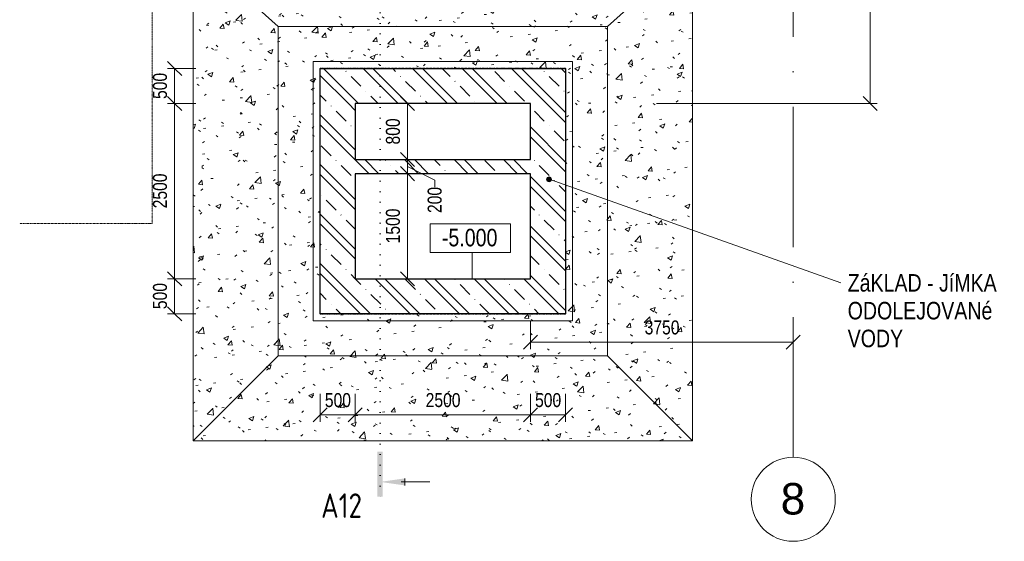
# Model space of a CAD drawing. Header units: millimetres. Extents: x 75701 to 402820, y 135 to 33652.
# Tile 33 of 52: x 335670 to 349721, y 10052 to 17498. Entities that reach past the tile are written whole.
import ezdxf

# ---------------------------------------------------------------- set-up
doc = ezdxf.new("R2010")
doc.units = ezdxf.units.MM
for name, pattern in [('A_CARA_15', [7.6, 5, -1.3, 0, -1.3]), ('B_CARA_12', [2.6, 1, -0.8, 0, -0.8]), ('Tečkovaná 1_5mm', [150, 0, -150]), ('Čerchovaná 20mm', [3000, 2000, -500, 0, -500])]:
    doc.linetypes.add(name, pattern=pattern)
for name, color, linetype, lineweight in [('CA_KOTY', 3, 'Continuous', 9), ('CA_KOTY-100', 3, 'Continuous', 9), ('CA_OSY', 5, 'A_CARA_15', 9), ('CA_PODLAHA25', 7, 'Continuous', 13), ('CA_POHHRA25', 7, 'Continuous', 13), ('CA_REZY', 1, 'Continuous', 25), ('CA_REZYZNACKY', 1, 'Continuous', 9), ('CA_SRAFY', 9, 'Continuous', 25), ('CA_TEXT25', 7, 'Continuous', 9), ('CA_TEXT35', 62, 'Continuous', 9), ('CA_ZAKLADY25', 7, 'Continuous', 13), ('Terénní útvar', 7, 'Continuous', 13)]:
    doc.layers.add(name, color=color, linetype=linetype, lineweight=lineweight)
doc.styles.add('Arial_1', font='arial.ttf', dxfattribs={"height": 450})
doc.styles.add('Arial_2', font='arial.ttf', dxfattribs={"width": 0.8, "height": 200})
doc.styles.add('Arial_3', font='arial.ttf', dxfattribs={"width": 0.8, "height": 250})
doc.styles.add('ISOCPEUR_B', font='txt', dxfattribs={"width": 0.8, "height": 350})
doc.dimstyles.new('HP_Přímá_-_2_mm_Ariel_1-100', dxfattribs={"dimscale": 304.8, "dimtxt": 204.05188, "dimasz": 0.656168, "dimexe": 0.328084, "dimexo": 0.0625, "dimgap": 0.164042, "dimtad": 1, "dimdec": 0, "dimzin": 0, "dimdsep": 46, "dimtxsty": 'Arial_2', "dimblk1": 'OBLIQUE', "dimblk2": 'OBLIQUE', "dimsah": 1, "dimcen": 0.09, "dimazin": 0, "dimtfac": 1, "dimtdec": 4, "dimtix": 1, "dimtmove": 0, "dimatfit": 3, "dimfxl": 0.984252, "dimfxlon": 1, "dimtvp": 1, "dimtolj": 1, "dimtzin": 0, "dimarcsym": 2})
doc.dimstyles.new('HP_Přímá_-_2_mm_Ariel_1-100_1', dxfattribs={"dimscale": 304.8, "dimtxt": 204.05188, "dimasz": 0.656168, "dimexe": 0.328084, "dimexo": 0.0625, "dimgap": 0.164042, "dimtad": 1, "dimdec": 0, "dimzin": 0, "dimdsep": 46, "dimtxsty": 'Arial_2', "dimblk1": 'OBLIQUE', "dimblk2": 'OBLIQUE', "dimsah": 1, "dimcen": 0.09, "dimazin": 0, "dimtfac": 1, "dimtdec": 4, "dimtix": 1, "dimtmove": 1, "dimatfit": 3, "dimfxl": 0.984252, "dimfxlon": 1, "dimtvp": 1, "dimtolj": 1, "dimtzin": 0, "dimarcsym": 2})
pattern_1 = [(135, (244938.9, 0), (-353.5534, -353.5534), []), (135, (245080.3, 0), (-353.5534, -353.5534), []), (135, (245363.14, 0), (-494.9747, -212.132), [200, -100, 3.353, -96.647])]

# ---------------------------------------------------------------- blocks, each defined once
blk = doc.blocks.new('Osnova - Bublina osnovy 12mm-4850-PŮDORYS ZÁKLADŮ PECE V ÚROVNI -3_400')
at = {"layer": 'CA_TEXT35'}
blk.add_circle((0, 0), 6, dxfattribs=at)
blk = doc.blocks.new('Řez - Номер узла_ сзади-2820151-PŮDORYS ZÁKLADŮ PECE V ÚROVNI -3_400')
at = {"layer": 'CA_REZYZNACKY'}
for points in [[(7.33, 0.4), (7.33, -0.39), (0.87, -0.39), (0.87, 0.4)], [(3.5, -3.53), (2.5, -3.53), (3, 0)]]:
    blk.add_hatch(color=256, dxfattribs=at).paths.add_polyline_path(points)
for p, q in [((2.5, -3.53), (3.5, -3.53)), ((3, -3), (3, -7.1))]:
    blk.add_line(p, q, dxfattribs=at)
blk = doc.blocks.new('DIMBLOCK147-PŮDORYS ZÁKLADŮ PECE V ÚROVNI -3_400')
at = {"layer": 'CA_KOTY-100'}
for p, q in [((342959, 12895), (342959, 13195)), ((346709, 12895), (346709, 13195)), ((342959, 12895), (343059, 12995)), ((346709, 12895), (346809, 12995)), ((342959, 12895), (342859, 12795)), ((342959, 12895), (346709, 12895)), ((342959, 12895), (342959, 12795)), ((346709, 12895), (346609, 12795)), ((346709, 12895), (346709, 12795))]:
    blk.add_line(p, q, dxfattribs=at)
at = {"layer": 'CA_KOTY-100', "color": 0, "insert": (344589, 13205), "char_height": 200, "width": 587.67, "attachment_point": 1, "line_spacing_factor": 0.941778, "style": 'Arial_2'}
blk.add_mtext('3750', dxfattribs=at)
blk = doc.blocks.new('_Oblique')
at = {"color": 0, "linetype": 'ByBlock', "lineweight": -2}
blk.add_line((-0.5, -0.5), (0.5, 0.5), dxfattribs=at)
blk = doc.blocks.new('DIMBLOCK148-PŮDORYS ZÁKLADŮ PECE V ÚROVNI -3_400')
at = {"layer": 'CA_KOTY-100'}
for p, q in [((340459, 11859), (340459, 12159)), ((342959, 11859), (342959, 12159)), ((340459, 11859), (340559, 11959)), ((342959, 11859), (343059, 11959)), ((340459, 11859), (340359, 11759)), ((340459, 11859), (342959, 11859)), ((340459, 11859), (340459, 11759)), ((342959, 11859), (342859, 11759)), ((342959, 11859), (342959, 11759))]:
    blk.add_line(p, q, dxfattribs=at)
at = {"layer": 'CA_KOTY-100', "color": 0, "insert": (341464, 12168), "char_height": 200, "width": 587.67, "attachment_point": 1, "line_spacing_factor": 0.941778, "style": 'Arial_2'}
blk.add_mtext('2500', dxfattribs=at)
blk = doc.blocks.new('DIMBLOCK149-PŮDORYS ZÁKLADŮ PECE V ÚROVNI -3_400')
at = {"layer": 'CA_KOTY-100'}
for p, q in [((337882, 16300), (337782, 16400)), ((337882, 16300), (337782, 16300)), ((337882, 16300), (337882, 13800)), ((337882, 16300), (337982, 16200)), ((337882, 16300), (338182, 16300)), ((337882, 13800), (337782, 13900)), ((337882, 13800), (337782, 13800)), ((337882, 13800), (337982, 13700)), ((337882, 13800), (338182, 13800))]:
    blk.add_line(p, q, dxfattribs=at)
at = {"layer": 'CA_KOTY-100', "color": 0, "insert": (337572, 14805), "char_height": 200, "width": 587.67, "attachment_point": 1, "rotation": 90, "line_spacing_factor": 0.941778, "style": 'Arial_2'}
blk.add_mtext('2500', dxfattribs=at)
blk = doc.blocks.new('DIMBLOCK150-PŮDORYS ZÁKLADŮ PECE V ÚROVNI -3_400')
at = {"layer": 'CA_KOTY-100'}
for p, q in [((337882, 16800), (337782, 16900)), ((337882, 16800), (337782, 16800)), ((337882, 16300), (337882, 16800)), ((337882, 16800), (337982, 16700)), ((337882, 16800), (338182, 16800)), ((337882, 16300), (337782, 16400)), ((337882, 16300), (337782, 16300)), ((337882, 16300), (337982, 16200)), ((337882, 16300), (338182, 16300))]:
    blk.add_line(p, q, dxfattribs=at)
at = {"layer": 'CA_KOTY-100', "color": 0, "insert": (337572, 16366), "char_height": 200, "width": 440.75, "attachment_point": 1, "rotation": 90, "line_spacing_factor": 0.941778, "style": 'Arial_2'}
blk.add_mtext('500', dxfattribs=at)
blk = doc.blocks.new('DIMBLOCK151-PŮDORYS ZÁKLADŮ PECE V ÚROVNI -3_400')
at = {"layer": 'CA_KOTY-100'}
for p, q in [((337882, 13800), (337782, 13900)), ((337882, 13800), (337782, 13800)), ((337882, 13800), (337882, 13300)), ((337882, 13800), (337982, 13700)), ((337882, 13800), (338182, 13800)), ((337882, 13300), (337782, 13400)), ((337882, 13300), (337782, 13300)), ((337882, 13300), (337982, 13200)), ((337882, 13300), (338182, 13300))]:
    blk.add_line(p, q, dxfattribs=at)
at = {"layer": 'CA_KOTY-100', "color": 0, "insert": (337572, 13366), "char_height": 200, "width": 440.75, "attachment_point": 1, "rotation": 90, "line_spacing_factor": 0.941778, "style": 'Arial_2'}
blk.add_mtext('500', dxfattribs=at)
blk = doc.blocks.new('DIMBLOCK165-PŮDORYS ZÁKLADŮ PECE V ÚROVNI -3_400')
at = {"layer": 'CA_KOTY-100'}
for p, q in [((339959, 11859), (339959, 12159)), ((340459, 11859), (340459, 12159)), ((339959, 11859), (340059, 11959)), ((340459, 11859), (340559, 11959)), ((339959, 11859), (339859, 11759)), ((339959, 11859), (340459, 11859)), ((339959, 11859), (339959, 11759)), ((340459, 11859), (340359, 11759)), ((340459, 11859), (340459, 11759))]:
    blk.add_line(p, q, dxfattribs=at)
at = {"layer": 'CA_KOTY-100', "color": 0, "insert": (340025, 12168), "char_height": 200, "width": 440.75, "attachment_point": 1, "line_spacing_factor": 0.941778, "style": 'Arial_2'}
blk.add_mtext('500', dxfattribs=at)
blk = doc.blocks.new('DIMBLOCK166-PŮDORYS ZÁKLADŮ PECE V ÚROVNI -3_400')
at = {"layer": 'CA_KOTY-100'}
for p, q in [((342959, 11859), (342959, 12159)), ((343459, 11859), (343459, 12159)), ((342959, 11859), (343059, 11959)), ((343459, 11859), (343559, 11959)), ((342959, 11859), (342859, 11759)), ((342959, 11859), (343459, 11859)), ((342959, 11859), (342959, 11759)), ((343459, 11859), (343359, 11759)), ((343459, 11859), (343459, 11759))]:
    blk.add_line(p, q, dxfattribs=at)
at = {"layer": 'CA_KOTY-100', "color": 0, "insert": (343025, 12168), "char_height": 200, "width": 440.75, "attachment_point": 1, "line_spacing_factor": 0.941778, "style": 'Arial_2'}
blk.add_mtext('500', dxfattribs=at)
blk = doc.blocks.new('DIMBLOCK167-PŮDORYS ZÁKLADŮ PECE V ÚROVNI -3_400')
at = {"layer": 'CA_KOTY-100'}
for p, q in [((347806, 20750), (347706, 20850)), ((347806, 20750), (347506, 20750)), ((347806, 16300), (347806, 20750)), ((347806, 20750), (347906, 20650)), ((347806, 20750), (347906, 20750)), ((347806, 16300), (344757, 16300)), ((347806, 16300), (347706, 16400)), ((347806, 16300), (347906, 16200)), ((347806, 16300), (347906, 16300))]:
    blk.add_line(p, q, dxfattribs=at)
at = {"layer": 'CA_KOTY-100', "color": 0, "insert": (347496, 18280), "char_height": 200, "width": 587.67, "attachment_point": 1, "rotation": 90, "line_spacing_factor": 0.941778, "style": 'Arial_2'}
blk.add_mtext('4450', dxfattribs=at)
blk = doc.blocks.new('DIMBLOCK168-PŮDORYS ZÁKLADŮ PECE V ÚROVNI -3_400')
at = {"layer": 'CA_KOTY-100'}
for p, q in [((341206, 16300), (341106, 16400)), ((341206, 16300), (341106, 16300)), ((341206, 16300), (341206, 15500)), ((341206, 16300), (341306, 16200)), ((341206, 16300), (341506, 16300)), ((341206, 15500), (341106, 15600)), ((341206, 15500), (341106, 15500)), ((341206, 15500), (341306, 15400)), ((341206, 15500), (341506, 15500))]:
    blk.add_line(p, q, dxfattribs=at)
at = {"layer": 'CA_KOTY-100', "color": 0, "insert": (340896, 15716), "char_height": 200, "width": 440.75, "attachment_point": 1, "rotation": 90, "line_spacing_factor": 0.941778, "style": 'Arial_2'}
blk.add_mtext('800', dxfattribs=at)
blk = doc.blocks.new('DIMBLOCK169-PŮDORYS ZÁKLADŮ PECE V ÚROVNI -3_400')
at = {"layer": 'CA_KOTY-100'}
for p, q in [((341206, 15500), (341106, 15600)), ((341206, 15500), (341106, 15500)), ((341206, 15500), (341206, 15300)), ((341206, 15500), (341306, 15400)), ((341206, 15500), (341506, 15500)), ((341206, 15300), (341106, 15400)), ((341595, 15205), (341206, 15400)), ((341206, 15300), (341106, 15300)), ((341206, 15300), (341306, 15200)), ((341206, 15300), (341506, 15300)), ((341595, 15105), (341595, 15205))]:
    blk.add_line(p, q, dxfattribs=at)
at = {"layer": 'CA_KOTY-100', "color": 0, "insert": (341492, 14738), "char_height": 200, "width": 440.75, "attachment_point": 1, "rotation": 90, "line_spacing_factor": 0.941778, "style": 'Arial_2'}
blk.add_mtext('200', dxfattribs=at)
blk = doc.blocks.new('DIMBLOCK170-PŮDORYS ZÁKLADŮ PECE V ÚROVNI -3_400')
at = {"layer": 'CA_KOTY-100'}
for p, q in [((341206, 15300), (341106, 15400)), ((341206, 15300), (341106, 15300)), ((341206, 15300), (341206, 13800)), ((341206, 15300), (341306, 15200)), ((341206, 15300), (341506, 15300)), ((341206, 13800), (341106, 13900)), ((341206, 13800), (341106, 13800)), ((341206, 13800), (341306, 13700)), ((341206, 13800), (341506, 13800))]:
    blk.add_line(p, q, dxfattribs=at)
at = {"layer": 'CA_KOTY-100', "color": 0, "insert": (340896, 14305), "char_height": 200, "width": 587.67, "attachment_point": 1, "rotation": 90, "line_spacing_factor": 0.941778, "style": 'Arial_2'}
blk.add_mtext('1500', dxfattribs=at)
blk = doc.blocks.new('Výškové kóty - Obdélník kolem výškové kóty-410351-PŮDORYS ZÁKLADŮ PECE V ÚROVNI -3_400')
at = {"layer": 'CA_KOTY'}
for p, q in [((6.6, 4.06), (-4.9, 4.06)), ((-4.9, 0), (-4.9, 4.06)), ((-4.9, 4.06), (6.6, 4.06)), ((6.6, 4.06), (6.6, 0)), ((6.6, 0), (-4.9, 0))]:
    blk.add_line(p, q, dxfattribs=at)

msp = doc.modelspace()

# ---------------------------------------------------------------- hatches: boundary and pattern name
at = {"layer": 'CA_SRAFY', "lineweight": 9}
h = msp.add_hatch(dxfattribs=at)
h.set_pattern_fill('FP_8', color=256, style=0, pattern_type=2)
h.set_pattern_definition(pattern_1)
h.paths.add_polyline_path([(342958.9, 16299.9), (342958.9, 16799.9), (339958.9, 16799.9), (339958.9, 16299.9), (340458.9, 16299.9)])
h = msp.add_hatch(dxfattribs=at)
h.set_pattern_fill('FP_8', color=256, style=0, pattern_type=2)
h.set_pattern_definition(pattern_1)
h.paths.add_polyline_path([(342958.9, 13299.9), (343458.9, 13299.9), (343458.9, 16799.9), (342958.9, 16799.9), (342958.9, 13799.9)])
h = msp.add_hatch(dxfattribs=at)
h.set_pattern_fill('FP_8', color=256, style=0, pattern_type=2)
h.set_pattern_definition(pattern_1)
h.paths.add_polyline_path([(339958.9, 13299.9), (340458.9, 13299.9), (340458.9, 16299.9), (339958.9, 16299.9), (339958.9, 15421.9)])
h = msp.add_hatch(dxfattribs=at)
h.set_pattern_fill('FP_8', color=256, style=0, pattern_type=2)
h.set_pattern_definition(pattern_1)
h.paths.add_polyline_path([(342958.9, 15299.9), (342958.9, 15499.9), (340458.9, 15499.9), (340458.9, 15299.9)])
h = msp.add_hatch(dxfattribs=at)
h.set_pattern_fill('FP_8', color=256, style=0, pattern_type=2)
h.set_pattern_definition(pattern_1)
h.paths.add_polyline_path([(340458.9, 13799.9), (340458.9, 13299.9), (342958.9, 13299.9), (342958.9, 13799.9)])
at = {"layer": 'CA_TEXT25'}
h = msp.add_hatch(color=256, dxfattribs=at)
edge = h.paths.add_edge_path()
edge.add_arc((343224.7, 15219.2), 35, 0, 360)
at = {"layer": 'Terénní útvar', "lineweight": 9}
h = msp.add_hatch(dxfattribs=at)
h.set_pattern_fill('FP_15', color=50, style=0, pattern_type=2)
h.set_pattern_definition([(50, (244938.9, 0), (728.7365, -63.7558), [76.2, -838.2]), (355, (244938.9, 0), (-140.9716, 764.2276), [60.96, -670.56]), (100.451, (244999.6, -5.3), (587.77, 700.4668), [64.76, -712.36]), (46.184, (244938.9, 203.2), (1084.316, -168.171), [114.3, -1257.3]), (96.636, (245029.2, 189.2), (949.61, 989.71), [97.14, -1068.54]), (351.184, (244938.9, 203.2), (949.62, 989.701), [91.44, -1005.84]), (21, (245040.5, 152.4), (606.458, -409.0606), [76.2, -838.2]), (326, (245040.5, 152.4), (247.2083, 736.753), [60.96, -670.56]), (71.451, (245091, 118.3), (853.6683, 327.6855), [64.76, -712.36]), (37.5, (244938.88, 0), (12.3547, 338.2201), [33.528, -628.904, 33.528, -647.192, -673.1]), (37.5, (244938.88, 0), (12.3547, 338.2201), [-1343.152, 33.528, -639.572]), (7.5, (244938.88, 0), (267.2789, 400.7221), [33.528, -354.584, 33.528, -613.664, -256.54]), (7.5, (244938.88, 0), (267.2789, 400.7221), [-1035.304, 33.528, -223.012]), (327.5, (244712.3, 0), (542.3633, -22.91534), [33.528, -220.472, 33.528, -758.952, -1051.56]), (327.5, (244712.3, 0), (542.3633, -22.91534), [-1046.48, 33.528, -1018.032]), (317.5, (244610.7, 0), (592.517, 101.707), [33.528, -296.672, 33.528, -492.76, -746.76]), (317.5, (244610.7, 0), (592.517, 101.707), [-856.488, 33.528, -713.232])])
h.paths.add_polyline_path([(338146.9, 11487.8), (345271, 11487.8), (345271, 18234.5), (338146.9, 18234.5), (338146.9, 15421.9)])
h.paths.add_polyline_path([(339958.9, 13299.9), (339958.9, 16799.9), (343458.9, 16799.9), (343458.9, 13299.9)])

# ---------------------------------------------------------------- linework, layer by layer
at = {"layer": 'CA_KOTY'}
for p, q in [((342125.4, 14176.2), (342186, 14176.2)), ((342125.4, 13799.9), (342125.4, 14176.2))]:
    msp.add_line(p, q, dxfattribs=at)
at = {"layer": 'CA_OSY', "linetype": 'Čerchovaná 20mm'}
msp.add_line((346708.9, 11252), (346708.9, 30533.9), dxfattribs=at)
at = {"layer": 'CA_PODLAHA25', "linetype": 'B_CARA_12'}
for p, q in [((337558.9, 14590), (337558.9, 19500)), ((337558.9, 19500), (337558.9, 14590)), ((343458.9, 16799.9), (339958.9, 16799.9)), ((339958.9, 16799.9), (339958.9, 13299.9)), ((339958.9, 16799.9), (343458.9, 16799.9)), ((339958.9, 13299.9), (339958.9, 16799.9)), ((343458.9, 13299.9), (343458.9, 16799.9)), ((343458.9, 16799.9), (343458.9, 13299.9)), ((335670.4, 14590), (337558.9, 14590)), ((337558.9, 14590), (335670.4, 14590)), ((339958.9, 13299.9), (343458.9, 13299.9)), ((343458.9, 13299.9), (339958.9, 13299.9))]:
    msp.add_line(p, q, dxfattribs=at)
at = {"layer": 'CA_PODLAHA25'}
for p, q in [((339858.9, 13199.9), (339858.9, 16899.9)), ((339858.9, 16899.9), (343558.9, 16899.9)), ((343558.9, 16899.9), (343558.9, 13199.9)), ((343558.9, 13199.9), (339858.9, 13199.9))]:
    msp.add_line(p, q, dxfattribs=at)
at = {"layer": 'CA_POHHRA25', "linetype": 'B_CARA_12'}
for p, q in [((339954.9, 13299.9), (339954.9, 16799.9)), ((339954.9, 16799.9), (339954.9, 13299.9)), ((339954.9, 16799.9), (343462.9, 16799.9)), ((343462.9, 16799.9), (339954.9, 16799.9)), ((339958.9, 13295.9), (339958.9, 16803.9)), ((339958.9, 16803.9), (339958.9, 13295.9)), ((339958.9, 16803.9), (343458.9, 16803.9)), ((343458.9, 16803.9), (339958.9, 16803.9)), ((343458.9, 16803.9), (343458.9, 13295.9)), ((343458.9, 13295.9), (343458.9, 16803.9)), ((343462.9, 16799.9), (343462.9, 13299.9)), ((343462.9, 13299.9), (343462.9, 16799.9)), ((339954.9, 13299.9), (343462.9, 13299.9)), ((343462.9, 13299.9), (339958.9, 13299.9)), ((343458.9, 13295.9), (339958.9, 13295.9)), ((339958.9, 13295.9), (343458.9, 13295.9))]:
    msp.add_line(p, q, dxfattribs=at)
at = {"layer": 'CA_POHHRA25'}
msp.add_line((339958.9, 13299.9), (339954.9, 13299.9), dxfattribs=at)
at = {"layer": 'CA_REZY'}
for p, q in [((339958.9, 16799.9), (343458.9, 16799.9)), ((339958.9, 13299.9), (339958.9, 16799.9)), ((343458.9, 16799.9), (343458.9, 13299.9)), ((342958.9, 16299.9), (340458.9, 16299.9)), ((340458.9, 16299.9), (340458.9, 15499.9)), ((342958.9, 15499.9), (342958.9, 16299.9)), ((340458.9, 15499.9), (342958.9, 15499.9)), ((340458.9, 15299.9), (340458.9, 13799.9)), ((342958.9, 15299.9), (340458.9, 15299.9)), ((342958.9, 13799.9), (342958.9, 15299.9)), ((340458.9, 13799.9), (342958.9, 13799.9)), ((343458.9, 13299.9), (339958.9, 13299.9))]:
    msp.add_line(p, q, dxfattribs=at)
at = {"layer": 'CA_REZYZNACKY', "linetype": 'Tečkovaná 1_5mm'}
msp.add_line((340813.1, 29452.5), (340813.1, 10600.1), dxfattribs=at)
at = {"layer": 'CA_TEXT25', "color": 50}
msp.add_line((343224.7, 15219.2), (347386.3, 13741.4), dxfattribs=at)
msp.add_circle((343224.7, 15219.2), 35, dxfattribs=at)
at = {"layer": 'CA_ZAKLADY25'}
for p, q in [((339958.9, 16799.9), (339958.9, 16799.9)), ((343458.9, 16799.9), (343458.9, 16799.9))]:
    msp.add_line(p, q, dxfattribs=at)
at = {"layer": 'Terénní útvar'}
for p, q in [((344058.9, 17399.9), (345877, 19045.3)), ((337700.9, 18900.5), (339358.9, 17399.9)), ((338146.9, 11487.8), (338146.9, 18234.5)), ((345271, 11487.8), (345271, 18234.5)), ((339358.9, 17399.9), (344058.9, 17399.9)), ((339358.9, 12699.9), (339358.9, 17399.9)), ((344058.9, 17399.9), (344058.9, 12699.9)), ((343458.9, 16799.9), (339958.9, 16799.9)), ((339958.9, 16799.9), (339958.9, 13299.9)), ((343458.9, 16799.9), (339958.9, 16799.9)), ((339958.9, 16799.9), (339958.9, 13299.9)), ((343458.9, 13299.9), (343458.9, 16799.9)), ((343458.9, 16799.9), (343458.9, 13299.9)), ((339958.9, 13299.9), (343458.9, 13299.9)), ((339958.9, 13299.9), (343458.9, 13299.9)), ((339358.9, 12699.9), (338146.9, 11487.8)), ((344058.9, 12699.9), (339358.9, 12699.9)), ((344058.9, 12699.9), (345271, 11487.8)), ((338146.9, 11487.8), (345271, 11487.8))]:
    msp.add_line(p, q, dxfattribs=at)

# ---------------------------------------------------------------- block references
at = {"layer": 'CA_KOTY', "extrusion": (0, 0, -1), "xscale": 99.99999999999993, "yscale": 99.99999999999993, "zscale": 99.99999999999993}
msp.add_blockref('Výškové kóty - Obdélník kolem výškové kóty-410351-PŮDORYS ZÁKLADŮ PECE V ÚROVNI -3_400', (-342186, 14176.2), dxfattribs=at)
at = {"layer": 'CA_REZYZNACKY', "xscale": 99.99999999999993, "yscale": 99.99999999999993, "zscale": 99.99999999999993, "rotation": 89.99999999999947}
msp.add_blockref('Řez - Номер узла_ сзади-2820151-PŮDORYS ZÁKLADŮ PECE V ÚROVNI -3_400', (340813.1, 10600.1), dxfattribs=at)
at = {"layer": 'CA_TEXT35', "xscale": 99.99999999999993, "yscale": 99.99999999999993, "zscale": 99.99999999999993}
msp.add_blockref('Osnova - Bublina osnovy 12mm-4850-PŮDORYS ZÁKLADŮ PECE V ÚROVNI -3_400', (346708.9, 10652), dxfattribs=at)

# ---------------------------------------------------------------- texts
at = {"layer": 'CA_KOTY', "insert": (341695.7, 14512.5), "char_height": 250, "width": 936.59, "attachment_point": 1, "line_spacing_factor": 0.941778, "style": 'Arial_3'}
msp.add_mtext('-5.000', dxfattribs=at)
at = {"layer": 'CA_REZYZNACKY', "insert": (339971.7, 10736.4), "char_height": 350, "width": 737.552, "attachment_point": 1, "style": 'ISOCPEUR_B'}
msp.add_mtext('A12', dxfattribs=at)
at = {"layer": 'CA_TEXT25', "char_height": 250, "attachment_point": 1, "style": 'Arial_3', "bg_fill": 3, "box_fill_scale": 1.25, "bg_fill_color": 256, "bg_fill_true_color": 13158600, "bg_fill_transparency": 0}
for s, insert, width in [('ZáKLAD - JíMKA ', (347486.3, 13866.4), 2706.497), ('ODOLEJOVANé ', (347486.3, 13469.6), 2629.535), ('VODY', (347486.3, 13072.7), 955.612)]:
    msp.add_mtext(s, dxfattribs=dict(at, insert=insert, width=width))

# ---------------------------------------------------------------- dimensions: what is measured, and where the dimension line sits
at = {"layer": 'CA_KOTY'}
for base, p1, p2, override, picture, middle in [((347806, 20749.9), (344757.4, 16299.9), (347506, 20749.9), {"dimpost": '<>', "dimfxl": 5230.438915}, 'DIMBLOCK167-PŮDORYS ZÁKLADŮ PECE V ÚROVNI -3_400', (347653.9, 18524.9)), ((337881.8, 16799.9), (338181.8, 16299.9), (338181.8, 16799.9), {"dimpost": '<>', "dimfxl": 500}, 'DIMBLOCK150-PŮDORYS ZÁKLADŮ PECE V ÚROVNI -3_400', (337729.7, 16549.9)), ((337881.8, 13799.9), (338181.8, 16299.9), (338181.8, 13799.9), {"dimpost": '<>', "dimfxl": 2500}, 'DIMBLOCK149-PŮDORYS ZÁKLADŮ PECE V ÚROVNI -3_400', (337729.7, 15049.9)), ((341206, 15499.9), (341506, 16299.9), (341506, 15499.9), {"dimpost": '<>', "dimfxl": 800}, 'DIMBLOCK168-PŮDORYS ZÁKLADŮ PECE V ÚROVNI -3_400', (341053.9, 15899.9)), ((341206, 13799.9), (341506, 15299.9), (341506, 13799.9), {"dimpost": '<>', "dimfxl": 1500}, 'DIMBLOCK170-PŮDORYS ZÁKLADŮ PECE V ÚROVNI -3_400', (341053.9, 14549.9)), ((337881.8, 13299.9), (338181.8, 13799.9), (338181.8, 13299.9), {"dimpost": '<>', "dimfxl": 500}, 'DIMBLOCK151-PŮDORYS ZÁKLADŮ PECE V ÚROVNI -3_400', (337729.7, 13549.9))]:
    dim = msp.add_linear_dim(base=base, p1=p1, p2=p2, angle=90, dimstyle='HP_Přímá_-_2_mm_Ariel_1-100', override=override, dxfattribs=at)
    dim.commit()
    dim.dimension.update_dxf_attribs({"geometry": picture, "text_midpoint": middle})
dim = msp.add_linear_dim(base=(341206, 15299.9), p1=(341506, 15499.9), p2=(341506, 15299.9), angle=90, dimstyle='HP_Přímá_-_2_mm_Ariel_1-100_1', override={"dimpost": '<>', "dimfxl": 200}, dxfattribs=at)
dim.commit()
dim.dimension.update_dxf_attribs({"geometry": 'DIMBLOCK169-PŮDORYS ZÁKLADŮ PECE V ÚROVNI -3_400', "text_midpoint": (341625.8, 14958.3), "dimtype": 160, "text_rotation": 90})
for base, p1, p2, override, picture, middle in [((346708.9, 12895.2), (342958.9, 13195.2), (346708.9, 13195.2), {"dimpost": '<>', "dimfxl": 3750}, 'DIMBLOCK147-PŮDORYS ZÁKLADŮ PECE V ÚROVNI -3_400', (344833.9, 13047.3)), ((340458.9, 11858.6), (339958.9, 12158.6), (340458.9, 12158.6), {"dimpost": '<>', "dimfxl": 500}, 'DIMBLOCK165-PŮDORYS ZÁKLADŮ PECE V ÚROVNI -3_400', (340208.9, 12010.7)), ((342958.9, 11858.6), (340458.9, 12158.6), (342958.9, 12158.6), {"dimpost": '<>', "dimfxl": 2500}, 'DIMBLOCK148-PŮDORYS ZÁKLADŮ PECE V ÚROVNI -3_400', (341708.9, 12010.7)), ((343458.9, 11858.6), (342958.9, 12158.6), (343458.9, 12158.6), {"dimpost": '<>', "dimfxl": 500}, 'DIMBLOCK166-PŮDORYS ZÁKLADŮ PECE V ÚROVNI -3_400', (343208.9, 12010.7))]:
    dim = msp.add_linear_dim(base=base, p1=p1, p2=p2, dimstyle='HP_Přímá_-_2_mm_Ariel_1-100', override=override, dxfattribs=at)
    dim.commit()
    dim.dimension.update_dxf_attribs({"geometry": picture, "text_midpoint": middle})

# ---------------------------------------------------------------- next in the draw order: texts
at = {"layer": 'CA_TEXT35', "insert": (346530.3, 10884.6), "char_height": 450, "width": 424.894, "attachment_point": 1, "style": 'Arial_1', "bg_fill": 3, "box_fill_scale": 1.25, "bg_fill_color": 256, "bg_fill_true_color": 13158600, "bg_fill_transparency": 0}
msp.add_mtext('\\fArial|b0|i0|c238|p34|;8', dxfattribs=at)

doc.saveas('drawing.dxf')
